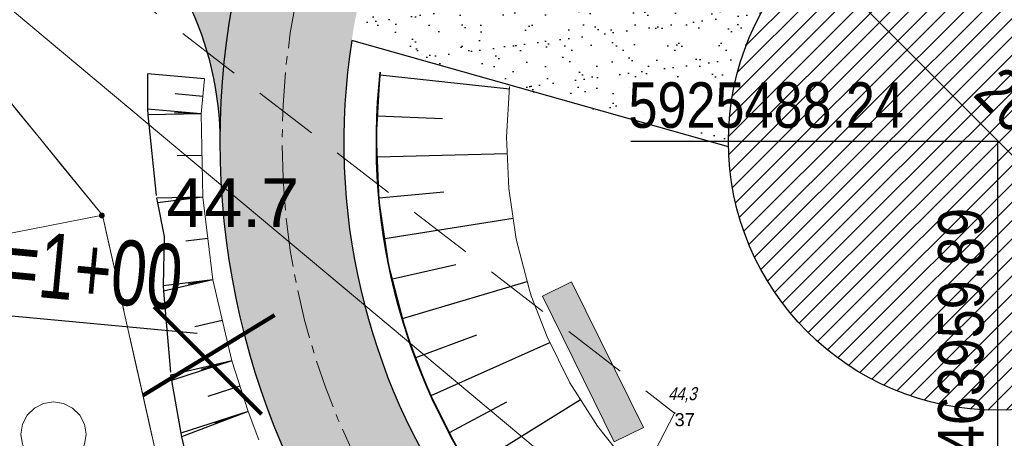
# Model space of a CAD drawing. Header units: metres. Extents: x 0 to 5465380, y 0 to 5925815.
# Tile 79 of 141: x 5463944.86 to 5463960, y 5925483.67 to 5925490.12. Entities that reach past the tile are written whole.
import ezdxf

# ---------------------------------------------------------------- set-up
doc = ezdxf.new("R2010")
doc.units = ezdxf.units.M
for name, pattern in [('CENTER2', [1.125, 0.75, -0.125, 0.125, -0.125]), ('HIDDEN', [0.375, 0.25, -0.125]), ('PRZER1-1', [2, 1, -1]), ('PRZER2-1', [3, 2, -1]), ('PRZER3-1', [4, 3, -1])]:
    doc.linetypes.add(name, pattern=pattern)
for name, color, linetype, lineweight in [('$DR - obrzeże 8x30', 34, 'Continuous', 30), ('$DR - osie ścieżek', 7, 'CENTER2', 15), ('$DR - wyp. chodnik', 44, 'Continuous', 5), ('$DR - zał. arch.', 7, 'Continuous', 13), ('$DR - zał. mapa', 250, 'Continuous', 0), ('0_Nr_Pióra__235', 53, 'Continuous', 0), ('___ławki_Nr_Pióra__141', 7, 'Continuous', 0), ('___ławki_Nr_Pióra__246', 34, 'Continuous', 211), ('CC_Drzewa_Nr_Pióra__184', 20, 'Continuous', 100)]:
    doc.layers.add(name, color=color, linetype=linetype, lineweight=lineweight)
for name, color, linetype in [('$DR - wymiary', 7, 'Continuous'), ('____rosliny', 7, 'Continuous'), ('AecObjExplode_rys 1_Vport_D5A', 7, 'Continuous'), ('AecObjExplode_rys 3_Vport_DDD', 7, 'Continuous'), ('AecObjExplode_rys 4_Vport_E22', 7, 'Continuous'), ('C-DROGI-KORYTARZE', 7, 'Continuous'), ('C-DROGI-SYTUACJA', 7, 'Continuous'), ('C-DROGI-SYTUACJA-ETYKIETY', 7, 'Continuous'), ('C-DZIALKI', 5, 'Continuous'), ('C-TEREN-SKARPY', 94, 'Continuous'), ('Punkty', 7, 'Continuous'), ('Rzedne', 7, 'Continuous'), ('Teksty', 7, 'Continuous')]:
    doc.layers.add(name, color=color, linetype=linetype)
for name, color, linetype, lineweight, true_color in [('CC_Punkt wysokościowy', 7, 'Continuous', 18, 0x0a0909), ('CC_Skarpa', 7, 'PRZER2-1', 18, 0x0a0909), ('CC_Woda', 5, 'Continuous', 18, 0x0000ff), ('EGBK02', 7, 'PRZER3-1', 18, 0x008000), ('EGBU01', 7, 'PRZER1-1', 18, 0x008000), ('GSSLZD', 7, 'Continuous', 18, 0x0a0909)]:
    doc.layers.add(name, color=color, linetype=linetype, lineweight=lineweight, true_color=true_color)
doc.styles.add('Arial', font='arial.ttf')
doc.styles.add('ARIAL 2', font='ARIALN.TTF')
doc.styles.add('simplex', font='ARIALN.TTF', dxfattribs={"width": 0.7})
doc.styles.get("Standard").update_dxf_attribs({"font": 'arial.ttf'})
doc.dimstyles.new('LINIOWY', dxfattribs={"dimtxt": 0.7, "dimasz": 0.3, "dimexe": 0.3, "dimexo": 0, "dimgap": 0.2, "dimtad": 1, "dimzin": 9, "dimdsep": 46, "dimtxsty": 'ARIAL 2', "dimblk": 'OBLIQUE', "dimcen": 0, "dimdle": 0.2, "dimclrd": 7, "dimclre": 7, "dimclrt": 1, "dimadec": 0, "dimazin": 0, "dimtfac": 1, "dimtofl": 0, "dimtmove": 1, "dimatfit": 3, "dimldrblk": 'OBLIQUE', "dimfxl": 0.3, "dimfxlon": 1, "dimtolj": 1, "dimtzin": 1, "dimarcsym": 0})
doc.dimstyles.new('LINIOWY$4', dxfattribs={"dimtxt": 0.7, "dimasz": 0.3, "dimexe": 0.3, "dimexo": 0, "dimgap": 0.2, "dimtad": 1, "dimzin": 9, "dimdsep": 46, "dimtxsty": 'ARIAL 2', "dimblk1": 'OBLIQUE', "dimsah": 1, "dimcen": 0, "dimdle": 0.2, "dimclrd": 7, "dimclre": 7, "dimclrt": 1, "dimadec": 0, "dimazin": 0, "dimtfac": 1, "dimtofl": 0, "dimtmove": 1, "dimatfit": 3, "dimldrblk": 'OBLIQUE', "dimfxl": 0.3, "dimfxlon": 1, "dimtolj": 1, "dimtzin": 1, "dimarcsym": 0})

# ---------------------------------------------------------------- blocks, each defined once
blk = doc.blocks.new('GSSLZD1')
at = {"color": 0}
blk.add_lwpolyline([(0.5, 0), (0.475528, -0.154508), (0.404508, -0.293893), (0.293893, -0.404508), (0.154508, -0.475528), (0, -0.5), (-0.154508, -0.475528), (-0.293893, -0.404508), (-0.404508, -0.293893), (-0.475528, -0.154508), (-0.5, 0), (-0.475528, 0.154508), (-0.404508, 0.293893), (-0.293893, 0.404508), (-0.154508, 0.475528), (0, 0.5), (0.154508, 0.475528), (0.293893, 0.404508), (0.404508, 0.293893), (0.475528, 0.154508)], close=True, dxfattribs=at)
blk.add_lwpolyline([(-0.5, 0), (-0.5, -0.5)], dxfattribs=at)
blk = doc.blocks.new('GK.6640.1913.2022 szara')
at = {"layer": 'CC_Punkt wysokościowy'}
blk.add_hatch(color=252, dxfattribs=at).paths.add_polyline_path([(5463946.167, 5925487.103, 1), (5463946.077, 5925487.103, 1)])
at = {"layer": 'CC_Skarpa', "color": 252, "ltscale": 0.5}
blk.add_lwpolyline([(5463931.689, 5925440.267), (5463940.137, 5925443.742), (5463946.948, 5925448.19), (5463951.244, 5925452.123), (5463952.609, 5925454.049), (5463953.066, 5925457.228), (5463951.756, 5925461.416), (5463950.878, 5925471.737), (5463947.1, 5925482.79), (5463946.13, 5925487.11), (5463937.87, 5925497.24), (5463908.85, 5925504.3), (5463904.233, 5925509.687)], dxfattribs=at)
at = {"layer": 'CC_Skarpa', "color": 252, "linetype": 'Continuous'}
blk.add_lwpolyline([(5463938.239, 5925485.557), (5463946.13, 5925487.11)], dxfattribs=at)
at = {"layer": 'CC_Woda', "color": 252}
blk.add_lwpolyline([(5463986.372, 5925435.989), (5463985.794, 5925452.41), (5463985.559, 5925454.613), (5463977.836, 5925461.506), (5463965.468, 5925472.383), (5463952.819, 5925483.501), (5463936.218, 5925497.405), (5463930.014, 5925502.668), (5463934.175, 5925539.683), (5463935.653, 5925554.059), (5463935.978, 5925558.022), (5463938.527, 5925578.65), (5463941.216, 5925601.871), (5463942.578, 5925613.381), (5463943.685, 5925623.068), (5463945.16, 5925637.812), (5463935.109, 5925649.383), (5463925.974, 5925659.333), (5463923.395, 5925662.125), (5463930.465, 5925665.085), (5463934.831, 5925666.92), (5463936.587, 5925667.623)], dxfattribs=at)
at = {"layer": 'EGBK02', "color": 252, "linetype": 'PRZER3-1', "lineweight": 18, "ltscale": 0.5}
blk.add_lwpolyline([(5463856.962, 5925537.116), (5463860.732, 5925527.855), (5463899.34, 5925515.62), (5463908.85, 5925504.3), (5463937.87, 5925497.24), (5463946.13, 5925487.11), (5463947.1, 5925482.79), (5463950.95, 5925472.07), (5463950.99, 5925465.56), (5463952.34, 5925458.74), (5463949.58, 5925451.92), (5463960.738, 5925457.702), (5463976.53, 5925486.659), (5463970.344, 5925578.524), (5463983.032, 5925590.042), (5463928.32, 5925650.72), (5463927.256, 5925651.9), (5463894.766, 5925638.737), (5463911.73, 5925597.06), (5463843.77, 5925569.527)], close=True, dxfattribs=at)
blk.add_lwpolyline([(5463949.58, 5925451.92), (5463952.34, 5925458.74), (5463950.99, 5925465.56), (5463950.95, 5925472.07), (5463947.1, 5925482.79), (5463946.13, 5925487.11), (5463937.87, 5925497.24), (5463908.85, 5925504.3), (5463899.34, 5925515.62), (5463860.732, 5925527.855), (5463856.962, 5925537.116), (5463843.77, 5925569.527), (5463911.73, 5925597.06), (5463894.766, 5925638.737), (5463873.872, 5925630.272)], dxfattribs=at)
at = {"layer": 'EGBU01', "color": 252, "linetype": 'PRZER1-1', "ltscale": 0.5}
blk.add_lwpolyline([(5463856.962, 5925537.116), (5463860.732, 5925527.855), (5463899.34, 5925515.62), (5463908.85, 5925504.3), (5463937.87, 5925497.24), (5463946.13, 5925487.11), (5463947.1, 5925482.79), (5463950.95, 5925472.07), (5463950.99, 5925465.56), (5463952.34, 5925458.74), (5463949.58, 5925451.92), (5463960.738, 5925457.702), (5463976.53, 5925486.659), (5463970.344, 5925578.524), (5463983.032, 5925590.042), (5463928.32, 5925650.72), (5463927.256, 5925651.9), (5463894.766, 5925638.737), (5463911.73, 5925597.06), (5463843.77, 5925569.527)], close=True, dxfattribs=at)
blk.add_lwpolyline([(5463806.614, 5925471.382), (5463834.211, 5925487.415), (5463882.115, 5925416.963), (5463949.58, 5925451.92), (5463952.34, 5925458.74), (5463950.99, 5925465.56), (5463950.95, 5925472.07), (5463947.1, 5925482.79), (5463946.13, 5925487.11), (5463937.87, 5925497.24), (5463908.85, 5925504.3), (5463899.34, 5925515.62), (5463860.732, 5925527.855)], dxfattribs=at)
at = {"layer": 'GSSLZD', "color": 252, "linetype": 'PRZER2-1', "ltscale": 0.5}
blk.add_lwpolyline([(5463954.93, 5925484.06), (5463949.334, 5925473.336), (5463912.765, 5925495.401), (5463917.276, 5925505.767), (5463937.87, 5925497.24), (5463954.93, 5925484.06)], dxfattribs=at)
at = {"layer": 'Punkty', "color": 252, "lineweight": 35}
blk.add_point((5463954.93, 5925484.06), dxfattribs=at)
at = {"layer": 'GSSLZD', "color": 252, "linetype": 'Continuous', "lineweight": 18, "rotation": 90}
blk.add_blockref('GSSLZD1', (5463945.379, 5925483.734, 10.06), dxfattribs=at)
at = {"layer": 'CC_Punkt wysokościowy', "color": 252, "lineweight": 0, "style": 'Arial'}
blk.add_text('44.7', height=0.75, dxfattribs=at).set_placement((5463947.115, 5925486.925))
at = {"layer": 'Rzedne', "color": 252, "lineweight": 35, "oblique": 15, "width": 0.8}
blk.add_text('44,3', height=0.2, dxfattribs=at).set_placement((5463954.83, 5925484.26, 44.333))
at = {"layer": 'Teksty', "color": 252, "lineweight": 35}
blk.add_text('37', height=0.2, dxfattribs=at).set_placement((5463954.93, 5925483.86, 44.333))
blk = doc.blocks.new('świetlica_bezrzecze_PB_PZT oczyszczony')
at = {"layer": '0_Nr_Pióra__235', "linetype": 'Continuous'}
h = blk.add_hatch(dxfattribs=at)
h.set_pattern_fill('_COMMON_BRICK', color=256, style=0, pattern_type=2)
h.set_pattern_definition([(45, (5464021.33072, 5925651.47357), (-0.14142136, 0.14142135), [])])
h.paths.add_polyline_path([(5463955.76, 5925488.129, 1), (5463964.028, 5925488.352, 1)], flags=0)
at = {"layer": '___ławki_Nr_Pióra__246', "linetype": 'Continuous'}
blk.add_hatch(color=256, dxfattribs=at).paths.add_polyline_path([(5463953.346, 5925486.083), (5463952.897, 5925485.862), (5463954.002, 5925483.619), (5463954.45, 5925483.84)], flags=0)
at = {"layer": '____rosliny', "linetype": 'Continuous'}
blk.add_circle((5463959.894, 5925488.241), 4.136, dxfattribs=at)
at = {"layer": '___ławki_Nr_Pióra__141', "linetype": 'Continuous', "flags": 128}
blk.add_lwpolyline([(5463953.346, 5925486.083), (5463952.897, 5925485.862), (5463954.002, 5925483.619), (5463954.45, 5925483.84)], close=True, dxfattribs=at)
at = {"layer": 'CC_Drzewa_Nr_Pióra__184', "linetype": 'Continuous'}
for p, q in [((5463948.577, 5925484.043), (5463946.925, 5925485.695)), ((5463946.754, 5925484.331), (5463948.776, 5925485.568))]:
    blk.add_line(p, q, dxfattribs=at)
blk = doc.blocks.new('_OBLIQUE')
at = {"color": 0, "linetype": 'ByBlock'}
blk.add_line((-0.5, -0.5), (0.5, 0.5), dxfattribs=at)
blk = doc.blocks.new('*D88')
at = {"layer": '$DR - wymiary', "color": 7, "lineweight": -2, "transparency": 16777216}
for p, q in [((5463952.807, 5925495.366), (5463953.021, 5925495.579)), ((5463952.667, 5925495.509), (5463967.138, 5925480.989)), ((5463966.981, 5925481.115), (5463967.209, 5925481.342))]:
    blk.add_line(p, q, dxfattribs=at)
at = {"layer": 'Defpoints', "color": 0, "transparency": 16777216}
for p in [(5463952.807, 5925495.366), (5463966.981, 5925481.115), (5463966.997, 5925481.131)]:
    blk.add_point(p, dxfattribs=at)
at = {"layer": '$DR - wymiary', "color": 7, "lineweight": -2, "transparency": 16777216, "xscale": 0.3, "yscale": 0.3, "zscale": 0.3}
for p, rotation in [((5463952.808, 5925495.368), 134.9018595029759), ((5463966.997, 5925481.131), 314.9018595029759)]:
    blk.add_blockref('_OBLIQUE', p, dxfattribs=dict(at, rotation=rotation))
at = {"layer": '$DR - wymiary', "color": 1, "transparency": 16777216, "insert": (5463960.297, 5925488.643), "char_height": 0.7, "attachment_point": 5, "rotation": 314.9019, "style": 'ARIAL 2'}
blk.add_mtext('\\A1;20.1', dxfattribs=at)
blk = doc.blocks.new('*D124')
at = {"layer": '$DR - wymiary', "color": 7, "lineweight": -2, "transparency": 16777216}
blk.add_line((5463946.244, 5925499.382), (5463945.439, 5925496.658), dxfattribs=at)
at = {"layer": '$DR - wymiary', "color": 7, "transparency": 16777216}
blk.add_solid([(5463945.391, 5925496.672), (5463945.487, 5925496.644), (5463945.354, 5925496.37)], dxfattribs=at)
at = {"layer": 'Defpoints', "color": 0, "transparency": 16777216}
for p in [(5463945.354, 5925496.37), (5463942.944, 5925488.219)]:
    blk.add_point(p, dxfattribs=at)
at = {"layer": '$DR - wymiary', "color": 1, "transparency": 16777216, "insert": (5463945.427, 5925498.582), "char_height": 0.7, "attachment_point": 5, "rotation": 73.5286, "style": 'ARIAL 2'}
blk.add_mtext('\\A1;R8.5', dxfattribs=at)
blk = doc.blocks.new('*D131')
at = {"layer": '$DR - wymiary', "color": 7, "lineweight": -2, "transparency": 16777216}
blk.add_line((5463959.894, 5925488.241), (5463954.256, 5925488.241), dxfattribs=at)
at = {"layer": 'Defpoints', "color": 0, "transparency": 16777216}
for p in [(5463958.621, 5925488.241), (5463959.894, 5925488.241), (0, 0)]:
    blk.add_point(p, dxfattribs=at)
at = {"layer": '$DR - wymiary', "color": 1, "transparency": 16777216, "insert": (5463956.339, 5925488.798), "char_height": 0.7, "attachment_point": 5, "style": 'ARIAL 2'}
blk.add_mtext('\\A1;5925488.24', dxfattribs=at)
blk = doc.blocks.new('*D132')
at = {"layer": '$DR - wymiary', "color": 7, "lineweight": -2, "transparency": 16777216}
blk.add_line((5463959.894, 5925488.241), (5463959.894, 5925483.017), dxfattribs=at)
at = {"layer": 'Defpoints', "color": 0, "transparency": 16777216}
for p in [(5463959.894, 5925488.241), (5463959.894, 5925487.385), (0, 0)]:
    blk.add_point(p, dxfattribs=at)
at = {"layer": '$DR - wymiary', "color": 1, "transparency": 16777216, "insert": (5463959.337, 5925485.101), "char_height": 0.7, "attachment_point": 5, "rotation": 90, "style": 'ARIAL 2'}
blk.add_mtext('\\A1;5463959.89', dxfattribs=at)
blk = doc.blocks.new('*D133')
at = {"layer": '$DR - wymiary', "color": 7, "lineweight": -2, "transparency": 16777216}
for p, q in [((5463958.17, 5925515.873), (5463958.986, 5925515.873)), ((5463958.986, 5925515.873), (5463959.586, 5925514.871)), ((5463959.586, 5925514.871), (5463964.552, 5925514.871))]:
    blk.add_line(p, q, dxfattribs=at)
at = {"layer": 'Defpoints', "color": 0, "transparency": 16777216}
for p in [(5463958.17, 5925515.873), (5463960.186, 5925514.871), (0, 0)]:
    blk.add_point(p, dxfattribs=at)
at = {"layer": '$DR - wymiary', "color": 1, "transparency": 16777216, "insert": (5463962.469, 5925515.428), "char_height": 0.7, "attachment_point": 5, "style": 'ARIAL 2'}
blk.add_mtext('\\A1;5925515.87', dxfattribs=at)
blk = doc.blocks.new('*D134')
at = {"layer": '$DR - wymiary', "color": 7, "lineweight": -2, "transparency": 16777216}
for p, q in [((5463958.17, 5925515.873), (5463958.17, 5925515.181)), ((5463958.17, 5925515.181), (5463956.957, 5925514.581)), ((5463956.957, 5925514.581), (5463956.957, 5925509.614))]:
    blk.add_line(p, q, dxfattribs=at)
at = {"layer": 'Defpoints', "color": 0, "transparency": 16777216}
for p in [(5463958.17, 5925515.873), (5463956.957, 5925513.981), (0, 0)]:
    blk.add_point(p, dxfattribs=at)
at = {"layer": '$DR - wymiary', "color": 1, "transparency": 16777216, "insert": (5463956.399, 5925511.698), "char_height": 0.7, "attachment_point": 5, "rotation": 90, "style": 'ARIAL 2'}
blk.add_mtext('\\A1;5463958.17', dxfattribs=at)
blk = doc.blocks.new('*D135')
at = {"layer": '$DR - wymiary', "color": 7, "lineweight": -2, "transparency": 16777216}
for p, q in [((5463954.935, 5925543.267), (5463950.079, 5925543.267)), ((5463955.535, 5925542.11), (5463954.935, 5925543.267)), ((5463956.528, 5925542.11), (5463955.535, 5925542.11))]:
    blk.add_line(p, q, dxfattribs=at)
at = {"layer": 'Defpoints', "color": 0, "transparency": 16777216}
for p in [(5463954.335, 5925543.267), (5463956.528, 5925542.11), (0, 0)]:
    blk.add_point(p, dxfattribs=at)
at = {"layer": '$DR - wymiary', "color": 1, "transparency": 16777216, "insert": (5463952.107, 5925543.825), "char_height": 0.7, "attachment_point": 5, "style": 'ARIAL 2'}
blk.add_mtext('\\A1;5925542.11', dxfattribs=at)
blk = doc.blocks.new('*D136')
at = {"layer": '$DR - wymiary', "color": 7, "lineweight": -2, "transparency": 16777216}
blk.add_line((5463956.528, 5925542.11), (5463956.528, 5925536.093), dxfattribs=at)
at = {"layer": 'Defpoints', "color": 0, "transparency": 16777216}
for p in [(5463956.528, 5925542.11), (5463956.528, 5925540.459), (0, 0)]:
    blk.add_point(p, dxfattribs=at)
at = {"layer": '$DR - wymiary', "color": 1, "transparency": 16777216, "insert": (5463955.971, 5925538.176), "char_height": 0.7, "attachment_point": 5, "rotation": 90, "style": 'ARIAL 2'}
blk.add_mtext('\\A1;5463956.53', dxfattribs=at)
blk = doc.blocks.new('*D137')
at = {"layer": '$DR - wymiary', "color": 7, "lineweight": -2, "transparency": 16777216}
blk.add_line((5463958.724, 5925585.382), (5463964.93, 5925585.382), dxfattribs=at)
at = {"layer": 'Defpoints', "color": 0, "transparency": 16777216}
for p in [(5463958.724, 5925585.382), (5463960.561, 5925585.382), (0, 0)]:
    blk.add_point(p, dxfattribs=at)
at = {"layer": '$DR - wymiary', "color": 1, "transparency": 16777216, "insert": (5463962.845, 5925585.94), "char_height": 0.7, "attachment_point": 5, "style": 'ARIAL 2'}
blk.add_mtext('\\A1;5925585.38', dxfattribs=at)
blk = doc.blocks.new('*D138')
at = {"layer": '$DR - wymiary', "color": 7, "lineweight": -2, "transparency": 16777216}
blk.add_line((5463958.724, 5925585.382), (5463958.724, 5925592.131), dxfattribs=at)
at = {"layer": 'Defpoints', "color": 0, "transparency": 16777216}
for p in [(5463958.724, 5925587.769), (5463958.724, 5925585.382), (0, 0)]:
    blk.add_point(p, dxfattribs=at)
at = {"layer": '$DR - wymiary', "color": 1, "transparency": 16777216, "insert": (5463958.166, 5925590.05), "char_height": 0.7, "attachment_point": 5, "rotation": 90, "style": 'ARIAL 2'}
blk.add_mtext('\\A1;5463958.72', dxfattribs=at)
blk = doc.blocks.new('AecObjExplode_rys 1_Vport_D5A')
at = {"layer": 'C-DROGI-KORYTARZE', "color": 92, "linetype": 'Continuous', "lineweight": 9}
for p, q in [((5463950.344, 5925488.327), (5463950.404, 5925489.311)), ((5463952.344, 5925488.309), (5463952.392, 5925489.087)), ((5463950.388, 5925487.329), (5463950.344, 5925488.327)), ((5463952.379, 5925487.52), (5463952.344, 5925488.309)), ((5463952.495, 5925486.738), (5463952.379, 5925487.52)), ((5463950.535, 5925486.34), (5463950.388, 5925487.329)), ((5463952.693, 5925485.973), (5463952.495, 5925486.738)), ((5463950.785, 5925485.372), (5463950.535, 5925486.34)), ((5463952.726, 5925485.868), (5463952.693, 5925485.973)), ((5463952.969, 5925485.233), (5463952.726, 5925485.868)), ((5463950.828, 5925485.24), (5463950.785, 5925485.372)), ((5463951.135, 5925484.436), (5463950.828, 5925485.24)), ((5463953.321, 5925484.525), (5463952.969, 5925485.233)), ((5463953.746, 5925483.859), (5463953.321, 5925484.525)), ((5463951.58, 5925483.541), (5463951.135, 5925484.436)), ((5463954.237, 5925483.24), (5463953.746, 5925483.859))]:
    blk.add_line(p, q, dxfattribs=at)
at = {"layer": 'C-DROGI-KORYTARZE', "color": 54, "linetype": 'Continuous', "lineweight": -3}
for p, q in [((5463950.402, 5925489.269, 44.56), (5463952.39, 5925489.054, 44.52)), ((5463950.363, 5925488.638, 44.529), (5463951.361, 5925488.596, 44.509)), ((5463950.358, 5925488.006, 44.498), (5463952.355, 5925488.055, 44.458)), ((5463950.386, 5925487.374, 44.467), (5463951.381, 5925487.465, 44.447)), ((5463950.474, 5925486.748, 44.436), (5463952.447, 5925487.061, 44.396)), ((5463950.59, 5925486.128, 44.405), (5463951.564, 5925486.349, 44.385)), ((5463950.748, 5925485.515, 44.375), (5463952.663, 5925486.086, 44.335)), ((5463950.951, 5925484.917, 44.344), (5463951.887, 5925485.265, 44.324)), ((5463951.187, 5925484.331, 44.315), (5463953.011, 5925485.149, 44.275)), ((5463951.469, 5925483.764, 44.289), (5463952.351, 5925484.233, 44.269)), ((5463951.786, 5925483.218, 44.264), (5463953.484, 5925484.27, 44.224))]:
    blk.add_line(p, q, dxfattribs=at)
at = {"layer": 'C-DROGI-SYTUACJA', "color": 92, "linetype": 'Continuous', "lineweight": 9}
for p, q in [((5463947.699, 5925489.207), (5463947.651, 5925488.667)), ((5463947.651, 5925488.667), (5463947.674, 5925487.385)), ((5463947.674, 5925487.385), (5463947.83, 5925486.112)), ((5463947.83, 5925486.112), (5463948.119, 5925484.863)), ((5463948.119, 5925484.863), (5463948.37, 5925484.085)), ((5463948.37, 5925484.085), (5463948.536, 5925483.651))]:
    blk.add_line(p, q, dxfattribs=at)
at = {"layer": 'C-DROGI-SYTUACJA-ETYKIETY', "color": 1, "linetype": 'Continuous', "lineweight": -3}
blk.add_line((5463940.123, 5925485.991), (5463947.59, 5925485.289), dxfattribs=at)
at = {"layer": 'C-DZIALKI', "color": 7, "linetype": 'Continuous', "lineweight": 35}
blk.add_arc((5463959.894, 5925488.241), 9.55, 173.5624, 155.4543, dxfattribs=at)
at = {"layer": 'C-TEREN-SKARPY', "color": 92, "linetype": 'HIDDEN', "lineweight": -3, "ltscale": 5}
for p, q in [((5463946.823, 5925489.283), (5463946.826, 5925488.739)), ((5463946.826, 5925488.739), (5463946.832, 5925488.652)), ((5463946.832, 5925488.652), (5463946.964, 5925487.372)), ((5463946.964, 5925487.372), (5463946.977, 5925487.299)), ((5463946.977, 5925487.299), (5463947.082, 5925486.78)), ((5463947.082, 5925486.78), (5463947.066, 5925486.018)), ((5463947.066, 5925486.018), (5463947.069, 5925485.937)), ((5463947.069, 5925485.937), (5463947.18, 5925484.646)), ((5463947.18, 5925484.646), (5463947.192, 5925484.563)), ((5463947.192, 5925484.563), (5463947.336, 5925483.751)), ((5463947.336, 5925483.751), (5463947.347, 5925483.694)), ((5463947.347, 5925483.694), (5463947.454, 5925483.237))]:
    blk.add_line(p, q, dxfattribs=at)
at = {"layer": 'C-TEREN-SKARPY', "color": 92, "linetype": 'Continuous', "lineweight": -3}
for p, q in [((5463947.699, 5925489.207), (5463946.823, 5925489.283)), ((5463947.675, 5925488.937, 44.963), (5463947.25, 5925488.974, 44.75)), ((5463947.651, 5925488.667, 44.968), (5463946.826, 5925488.739, 44.553)), ((5463947.651, 5925488.667), (5463946.826, 5925488.739)), ((5463947.651, 5925488.667, 44.968), (5463946.832, 5925488.652, 44.558)), ((5463947.651, 5925488.667), (5463946.832, 5925488.652)), ((5463947.651, 5925488.667, 44.968), (5463947.24, 5925488.681, 44.762)), ((5463947.663, 5925488.026, 44.975), (5463947.28, 5925488.019, 44.784)), ((5463947.674, 5925487.385, 44.983), (5463946.964, 5925487.372, 44.628)), ((5463947.674, 5925487.385), (5463946.964, 5925487.372)), ((5463947.674, 5925487.385, 44.983), (5463946.977, 5925487.299, 44.632)), ((5463947.674, 5925487.385), (5463946.977, 5925487.299)), ((5463947.674, 5925487.385, 44.983), (5463947.322, 5925487.36, 44.806)), ((5463947.752, 5925486.749, 44.988), (5463947.416, 5925486.707, 44.819)), ((5463947.83, 5925486.112, 44.993), (5463947.066, 5925486.018, 44.608)), ((5463947.83, 5925486.112), (5463947.066, 5925486.018)), ((5463947.83, 5925486.112, 44.993), (5463947.069, 5925485.937, 44.603)), ((5463947.83, 5925486.112), (5463947.069, 5925485.937)), ((5463947.83, 5925486.112, 44.993), (5463947.449, 5925486.045, 44.799)), ((5463947.975, 5925485.488, 44.996), (5463947.55, 5925485.39, 44.778)), ((5463948.119, 5925484.863, 44.999), (5463947.18, 5925484.646, 44.517)), ((5463948.119, 5925484.863), (5463947.18, 5925484.646)), ((5463948.119, 5925484.863, 44.999), (5463947.192, 5925484.563, 44.512)), ((5463948.119, 5925484.863), (5463947.192, 5925484.563)), ((5463948.119, 5925484.863, 44.999), (5463947.652, 5925484.734, 44.757)), ((5463948.245, 5925484.474, 45), (5463947.754, 5925484.316, 44.742)), ((5463948.37, 5925484.085, 45), (5463947.336, 5925483.751, 44.456)), ((5463948.37, 5925484.085), (5463947.336, 5925483.751)), ((5463948.37, 5925484.085, 45), (5463947.347, 5925483.694, 44.452)), ((5463948.37, 5925484.085), (5463947.347, 5925483.694)), ((5463948.37, 5925484.085, 45), (5463947.856, 5925483.904, 44.727))]:
    blk.add_line(p, q, dxfattribs=at)
at = {"layer": 'C-DROGI-SYTUACJA-ETYKIETY', "color": 1, "linetype": 'Continuous', "lineweight": -3, "insert": (5463947.308, 5925485.63), "char_height": 1, "attachment_point": 9, "rotation": 354.6285, "style": 'simplex'}
blk.add_mtext('{\\fArial|b0|i0|c0|p34;hm=\\fArial|b0|i0|c238|p34;1+00\\fArial|b0|i0|c0|p34;}', dxfattribs=at)
blk = doc.blocks.new('AecObjExplode_rys 4_Vport_E22')
at = {"layer": 'C-DROGI-KORYTARZE', "color": 92, "linetype": 'Continuous', "lineweight": 9}
for p, q in [((5463950.344, 5925488.327), (5463950.404, 5925489.311)), ((5463952.344, 5925488.309), (5463952.392, 5925489.087)), ((5463950.388, 5925487.329), (5463950.344, 5925488.327)), ((5463952.379, 5925487.52), (5463952.344, 5925488.309)), ((5463952.495, 5925486.738), (5463952.379, 5925487.52)), ((5463950.535, 5925486.34), (5463950.388, 5925487.329)), ((5463952.693, 5925485.973), (5463952.495, 5925486.738)), ((5463950.785, 5925485.372), (5463950.535, 5925486.34)), ((5463952.726, 5925485.868), (5463952.693, 5925485.973)), ((5463952.969, 5925485.233), (5463952.726, 5925485.868)), ((5463950.828, 5925485.24), (5463950.785, 5925485.372)), ((5463951.135, 5925484.436), (5463950.828, 5925485.24)), ((5463953.321, 5925484.525), (5463952.969, 5925485.233)), ((5463953.746, 5925483.859), (5463953.321, 5925484.525)), ((5463951.58, 5925483.541), (5463951.135, 5925484.436)), ((5463954.237, 5925483.24), (5463953.746, 5925483.859))]:
    blk.add_line(p, q, dxfattribs=at)
at = {"layer": 'C-DROGI-KORYTARZE', "color": 54, "linetype": 'Continuous', "lineweight": -3}
for p, q in [((5463950.402, 5925489.269, 44.56), (5463952.39, 5925489.054, 44.52)), ((5463950.363, 5925488.638, 44.529), (5463951.361, 5925488.596, 44.509)), ((5463950.358, 5925488.006, 44.498), (5463952.355, 5925488.055, 44.458)), ((5463950.386, 5925487.374, 44.467), (5463951.381, 5925487.465, 44.447)), ((5463950.474, 5925486.748, 44.436), (5463952.447, 5925487.061, 44.396)), ((5463950.59, 5925486.128, 44.405), (5463951.564, 5925486.349, 44.385)), ((5463950.748, 5925485.515, 44.375), (5463952.663, 5925486.086, 44.335)), ((5463950.951, 5925484.917, 44.344), (5463951.887, 5925485.265, 44.324)), ((5463951.187, 5925484.331, 44.315), (5463953.011, 5925485.149, 44.275)), ((5463951.469, 5925483.764, 44.289), (5463952.351, 5925484.233, 44.269)), ((5463951.786, 5925483.218, 44.264), (5463953.484, 5925484.27, 44.224))]:
    blk.add_line(p, q, dxfattribs=at)
at = {"layer": 'C-DROGI-SYTUACJA', "color": 92, "linetype": 'Continuous', "lineweight": 9}
for p, q in [((5463947.699, 5925489.207), (5463947.651, 5925488.667)), ((5463947.651, 5925488.667), (5463947.674, 5925487.385)), ((5463947.674, 5925487.385), (5463947.83, 5925486.112)), ((5463947.83, 5925486.112), (5463948.119, 5925484.863)), ((5463948.119, 5925484.863), (5463948.37, 5925484.085)), ((5463948.37, 5925484.085), (5463948.536, 5925483.651))]:
    blk.add_line(p, q, dxfattribs=at)
at = {"layer": 'C-DROGI-SYTUACJA-ETYKIETY', "color": 1, "linetype": 'Continuous', "lineweight": -3}
blk.add_line((5463940.123, 5925485.991), (5463947.59, 5925485.289), dxfattribs=at)
at = {"layer": 'C-DZIALKI', "color": 7, "linetype": 'Continuous', "lineweight": 35}
blk.add_arc((5463959.894, 5925488.241), 9.55, 173.5624, 155.4543, dxfattribs=at)
at = {"layer": 'C-TEREN-SKARPY', "color": 92, "linetype": 'HIDDEN', "lineweight": -3, "ltscale": 5}
for p, q in [((5463946.823, 5925489.283), (5463946.826, 5925488.739)), ((5463946.826, 5925488.739), (5463946.832, 5925488.652)), ((5463946.832, 5925488.652), (5463946.964, 5925487.372)), ((5463946.964, 5925487.372), (5463946.977, 5925487.299)), ((5463946.977, 5925487.299), (5463947.082, 5925486.78)), ((5463947.082, 5925486.78), (5463947.066, 5925486.018)), ((5463947.066, 5925486.018), (5463947.069, 5925485.937)), ((5463947.069, 5925485.937), (5463947.18, 5925484.646)), ((5463947.18, 5925484.646), (5463947.192, 5925484.563)), ((5463947.192, 5925484.563), (5463947.336, 5925483.751)), ((5463947.336, 5925483.751), (5463947.347, 5925483.694)), ((5463947.347, 5925483.694), (5463947.454, 5925483.237))]:
    blk.add_line(p, q, dxfattribs=at)
at = {"layer": 'C-TEREN-SKARPY', "color": 92, "linetype": 'Continuous', "lineweight": -3}
for p, q in [((5463947.699, 5925489.207), (5463946.823, 5925489.283)), ((5463947.675, 5925488.937, 44.963), (5463947.25, 5925488.974, 44.75)), ((5463947.651, 5925488.667, 44.968), (5463946.826, 5925488.739, 44.553)), ((5463947.651, 5925488.667), (5463946.826, 5925488.739)), ((5463947.651, 5925488.667, 44.968), (5463946.832, 5925488.652, 44.558)), ((5463947.651, 5925488.667), (5463946.832, 5925488.652)), ((5463947.651, 5925488.667, 44.968), (5463947.24, 5925488.681, 44.762)), ((5463947.663, 5925488.026, 44.975), (5463947.28, 5925488.019, 44.784)), ((5463947.674, 5925487.385, 44.983), (5463946.964, 5925487.372, 44.628)), ((5463947.674, 5925487.385), (5463946.964, 5925487.372)), ((5463947.674, 5925487.385, 44.983), (5463946.977, 5925487.299, 44.632)), ((5463947.674, 5925487.385), (5463946.977, 5925487.299)), ((5463947.674, 5925487.385, 44.983), (5463947.322, 5925487.36, 44.806)), ((5463947.752, 5925486.749, 44.988), (5463947.416, 5925486.707, 44.819)), ((5463947.83, 5925486.112, 44.993), (5463947.066, 5925486.018, 44.608)), ((5463947.83, 5925486.112), (5463947.066, 5925486.018)), ((5463947.83, 5925486.112, 44.993), (5463947.069, 5925485.937, 44.603)), ((5463947.83, 5925486.112), (5463947.069, 5925485.937)), ((5463947.83, 5925486.112, 44.993), (5463947.449, 5925486.045, 44.799)), ((5463947.975, 5925485.488, 44.996), (5463947.55, 5925485.39, 44.778)), ((5463948.119, 5925484.863, 44.999), (5463947.18, 5925484.646, 44.517)), ((5463948.119, 5925484.863), (5463947.18, 5925484.646)), ((5463948.119, 5925484.863, 44.999), (5463947.192, 5925484.563, 44.512)), ((5463948.119, 5925484.863), (5463947.192, 5925484.563)), ((5463948.119, 5925484.863, 44.999), (5463947.652, 5925484.734, 44.757)), ((5463948.245, 5925484.474, 45), (5463947.754, 5925484.316, 44.742)), ((5463948.37, 5925484.085, 45), (5463947.336, 5925483.751, 44.456)), ((5463948.37, 5925484.085), (5463947.336, 5925483.751)), ((5463948.37, 5925484.085, 45), (5463947.347, 5925483.694, 44.452)), ((5463948.37, 5925484.085), (5463947.347, 5925483.694)), ((5463948.37, 5925484.085, 45), (5463947.856, 5925483.904, 44.727))]:
    blk.add_line(p, q, dxfattribs=at)
at = {"layer": 'C-DROGI-SYTUACJA-ETYKIETY', "color": 1, "linetype": 'Continuous', "lineweight": -3, "insert": (5463947.308, 5925485.63), "char_height": 1, "attachment_point": 9, "rotation": 354.6285, "style": 'simplex'}
blk.add_mtext('{\\fArial|b0|i0|c0|p34;hm=\\fArial|b0|i0|c238|p34;1+00\\fArial|b0|i0|c0|p34;}', dxfattribs=at)
blk = doc.blocks.new('AecObjExplode_rys 3_Vport_DDD')
at = {"layer": 'C-DROGI-KORYTARZE', "color": 92, "linetype": 'Continuous', "lineweight": 9}
for p, q in [((5463950.344, 5925488.327), (5463950.404, 5925489.311)), ((5463952.344, 5925488.309), (5463952.392, 5925489.087)), ((5463950.388, 5925487.329), (5463950.344, 5925488.327)), ((5463952.379, 5925487.52), (5463952.344, 5925488.309)), ((5463952.495, 5925486.738), (5463952.379, 5925487.52)), ((5463950.535, 5925486.34), (5463950.388, 5925487.329)), ((5463952.693, 5925485.973), (5463952.495, 5925486.738)), ((5463950.785, 5925485.372), (5463950.535, 5925486.34)), ((5463952.726, 5925485.868), (5463952.693, 5925485.973)), ((5463952.969, 5925485.233), (5463952.726, 5925485.868)), ((5463950.828, 5925485.24), (5463950.785, 5925485.372)), ((5463951.135, 5925484.436), (5463950.828, 5925485.24)), ((5463953.321, 5925484.525), (5463952.969, 5925485.233)), ((5463953.746, 5925483.859), (5463953.321, 5925484.525)), ((5463951.58, 5925483.541), (5463951.135, 5925484.436)), ((5463954.237, 5925483.24), (5463953.746, 5925483.859))]:
    blk.add_line(p, q, dxfattribs=at)
at = {"layer": 'C-DROGI-KORYTARZE', "color": 54, "linetype": 'Continuous', "lineweight": -3}
for p, q in [((5463950.402, 5925489.269, 44.56), (5463952.39, 5925489.054, 44.52)), ((5463950.363, 5925488.638, 44.529), (5463951.361, 5925488.596, 44.509)), ((5463950.358, 5925488.006, 44.498), (5463952.355, 5925488.055, 44.458)), ((5463950.386, 5925487.374, 44.467), (5463951.381, 5925487.465, 44.447)), ((5463950.474, 5925486.748, 44.436), (5463952.447, 5925487.061, 44.396)), ((5463950.59, 5925486.128, 44.405), (5463951.564, 5925486.349, 44.385)), ((5463950.748, 5925485.515, 44.375), (5463952.663, 5925486.086, 44.335)), ((5463950.951, 5925484.917, 44.344), (5463951.887, 5925485.265, 44.324)), ((5463951.187, 5925484.331, 44.315), (5463953.011, 5925485.149, 44.275)), ((5463951.469, 5925483.764, 44.289), (5463952.351, 5925484.233, 44.269)), ((5463951.786, 5925483.218, 44.264), (5463953.484, 5925484.27, 44.224))]:
    blk.add_line(p, q, dxfattribs=at)
at = {"layer": 'C-DROGI-SYTUACJA', "color": 92, "linetype": 'Continuous', "lineweight": 9}
for p, q in [((5463947.699, 5925489.207), (5463947.651, 5925488.667)), ((5463947.651, 5925488.667), (5463947.674, 5925487.385)), ((5463947.674, 5925487.385), (5463947.83, 5925486.112)), ((5463947.83, 5925486.112), (5463948.119, 5925484.863)), ((5463948.119, 5925484.863), (5463948.37, 5925484.085)), ((5463948.37, 5925484.085), (5463948.536, 5925483.651))]:
    blk.add_line(p, q, dxfattribs=at)
at = {"layer": 'C-DROGI-SYTUACJA-ETYKIETY', "color": 1, "linetype": 'Continuous', "lineweight": -3}
blk.add_line((5463940.123, 5925485.991), (5463947.59, 5925485.289), dxfattribs=at)
at = {"layer": 'C-DZIALKI', "color": 7, "linetype": 'Continuous', "lineweight": 35}
blk.add_arc((5463959.894, 5925488.241), 9.55, 173.5624, 155.4543, dxfattribs=at)
at = {"layer": 'C-TEREN-SKARPY', "color": 92, "linetype": 'HIDDEN', "lineweight": -3, "ltscale": 5}
for p, q in [((5463946.823, 5925489.283), (5463946.826, 5925488.739)), ((5463946.826, 5925488.739), (5463946.832, 5925488.652)), ((5463946.832, 5925488.652), (5463946.964, 5925487.372)), ((5463946.964, 5925487.372), (5463946.977, 5925487.299)), ((5463946.977, 5925487.299), (5463947.082, 5925486.78)), ((5463947.082, 5925486.78), (5463947.066, 5925486.018)), ((5463947.066, 5925486.018), (5463947.069, 5925485.937)), ((5463947.069, 5925485.937), (5463947.18, 5925484.646)), ((5463947.18, 5925484.646), (5463947.192, 5925484.563)), ((5463947.192, 5925484.563), (5463947.336, 5925483.751)), ((5463947.336, 5925483.751), (5463947.347, 5925483.694)), ((5463947.347, 5925483.694), (5463947.454, 5925483.237))]:
    blk.add_line(p, q, dxfattribs=at)
at = {"layer": 'C-TEREN-SKARPY', "color": 92, "linetype": 'Continuous', "lineweight": -3}
for p, q in [((5463947.699, 5925489.207), (5463946.823, 5925489.283)), ((5463947.675, 5925488.937, 44.963), (5463947.25, 5925488.974, 44.75)), ((5463947.651, 5925488.667, 44.968), (5463946.826, 5925488.739, 44.553)), ((5463947.651, 5925488.667), (5463946.826, 5925488.739)), ((5463947.651, 5925488.667, 44.968), (5463946.832, 5925488.652, 44.558)), ((5463947.651, 5925488.667), (5463946.832, 5925488.652)), ((5463947.651, 5925488.667, 44.968), (5463947.24, 5925488.681, 44.762)), ((5463947.663, 5925488.026, 44.975), (5463947.28, 5925488.019, 44.784)), ((5463947.674, 5925487.385, 44.983), (5463946.964, 5925487.372, 44.628)), ((5463947.674, 5925487.385), (5463946.964, 5925487.372)), ((5463947.674, 5925487.385, 44.983), (5463946.977, 5925487.299, 44.632)), ((5463947.674, 5925487.385), (5463946.977, 5925487.299)), ((5463947.674, 5925487.385, 44.983), (5463947.322, 5925487.36, 44.806)), ((5463947.752, 5925486.749, 44.988), (5463947.416, 5925486.707, 44.819)), ((5463947.83, 5925486.112, 44.993), (5463947.066, 5925486.018, 44.608)), ((5463947.83, 5925486.112), (5463947.066, 5925486.018)), ((5463947.83, 5925486.112, 44.993), (5463947.069, 5925485.937, 44.603)), ((5463947.83, 5925486.112), (5463947.069, 5925485.937)), ((5463947.83, 5925486.112, 44.993), (5463947.449, 5925486.045, 44.799)), ((5463947.975, 5925485.488, 44.996), (5463947.55, 5925485.39, 44.778)), ((5463948.119, 5925484.863, 44.999), (5463947.18, 5925484.646, 44.517)), ((5463948.119, 5925484.863), (5463947.18, 5925484.646)), ((5463948.119, 5925484.863, 44.999), (5463947.192, 5925484.563, 44.512)), ((5463948.119, 5925484.863), (5463947.192, 5925484.563)), ((5463948.119, 5925484.863, 44.999), (5463947.652, 5925484.734, 44.757)), ((5463948.245, 5925484.474, 45), (5463947.754, 5925484.316, 44.742)), ((5463948.37, 5925484.085, 45), (5463947.336, 5925483.751, 44.456)), ((5463948.37, 5925484.085), (5463947.336, 5925483.751)), ((5463948.37, 5925484.085, 45), (5463947.347, 5925483.694, 44.452)), ((5463948.37, 5925484.085), (5463947.347, 5925483.694)), ((5463948.37, 5925484.085, 45), (5463947.856, 5925483.904, 44.727))]:
    blk.add_line(p, q, dxfattribs=at)
at = {"layer": 'C-DROGI-SYTUACJA-ETYKIETY', "color": 1, "linetype": 'Continuous', "lineweight": -3, "insert": (5463947.308, 5925485.63), "char_height": 1, "attachment_point": 9, "rotation": 354.6285, "style": 'simplex'}
blk.add_mtext('{\\fArial|b0|i0|c0|p34;hm=\\fArial|b0|i0|c238|p34;1+00\\fArial|b0|i0|c0|p34;}', dxfattribs=at)

msp = doc.modelspace()

# ---------------------------------------------------------------- hatches: boundary and pattern name
at = {"layer": '$DR - obrzeże 8x30'}
h = msp.add_hatch(dxfattribs=at)
h.set_pattern_fill('AR-SAND', color=256, scale=0.01)
h.set_pattern_definition([(37.5, (-5.598, -88.69665), (-0.01600031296, 0.48941323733), [0, -0.38608, 0, -0.4318, 0, -0.41275]), (7.5, (-5.598, -88.69665), (0.44952328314, 0.71682510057), [0, -0.20828, 0, -0.34798, 0, -0.13335]), (327.5, (-5.91042, -88.69665), (0.790992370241, 0.001437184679), [0, -0.127, 0, -0.4572, 0, -0.5969]), (317.5, (-5.9104, -88.69665), (0.76355645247, 0.22292932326), [0, -0.0635, 0, -0.29972, 0, -0.3429])])
edge = h.paths.add_edge_path()
edge.add_line((5463949.965, 5925489.797), (5463950.617, 5925492.106))
edge.add_line((5463950.617, 5925492.106), (5463956.411, 5925490.471))
edge.add_arc((5463959.894, 5925488.241), 4.136, 147.3678, 181.103)
edge.add_line((5463955.759, 5925488.161), (5463949.965, 5925489.797))
at = {"layer": '$DR - wyp. chodnik'}
h = msp.add_hatch(dxfattribs=at)
h.set_pattern_fill('AR-SAND', color=256, scale=0.01)
h.set_pattern_definition([(37.5, (0, 0), (-0.01600031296, 0.48941323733), [0, -0.38608, 0, -0.4318, 0, -0.41275]), (7.5, (0, 0), (0.44952328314, 0.71682510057), [0, -0.20828, 0, -0.34798, 0, -0.13335]), (327.5, (-0.3124, 0), (0.790992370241, 0.001437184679), [0, -0.127, 0, -0.4572, 0, -0.5969]), (317.5, (-0.3124, 0), (0.76355645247, 0.22292932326), [0, -0.0635, 0, -0.29972, 0, -0.3429])])
h.paths.add_polyline_path([(5463962.423, 5925527.04, -0.64351), (5463962.135, 5925531.582, -0.418207), (5463945.889, 5925536.637), (5463941.794, 5925493.085, -0.483548), (5463947.944, 5925488.225, -0.452883), (5463961.431, 5925500.091, -0.824957), (5463961.168, 5925504.305, -0.490584), (5463946.22, 5925515.873, -0.525282)])
h.paths.add_polyline_path([(5463946.415, 5925523.006), (5463947.256, 5925531.949, 0.126926), (5463953.333, 5925528.744, 0.168021)], flags=16)
h.paths.add_polyline_path([(5463945.292, 5925511.055, 0.204983), (5463952.764, 5925503.23, 0.075674), (5463952.869, 5925500.524, 0.132857), (5463947.635, 5925495.307, 0.117384), (5463943.938, 5925496.661)], flags=16)
h = msp.add_hatch(dxfattribs=at)
h.set_pattern_fill('AR-SAND', color=256, scale=0.01)
h.set_pattern_definition([(37.5, (500, 0), (-0.01600031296, 0.48941323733), [0, -0.38608, 0, -0.4318, 0, -0.41275]), (7.5, (500, 0), (0.44952328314, 0.71682510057), [0, -0.20828, 0, -0.34798, 0, -0.13335]), (327.5, (499.6876, 0), (0.790992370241, 0.001437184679), [0, -0.127, 0, -0.4572, 0, -0.5969]), (317.5, (499.6876, 0), (0.76355645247, 0.22292932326), [0, -0.0635, 0, -0.29972, 0, -0.3429])])
h.paths.add_polyline_path([(5463947.944, 5925488.241, 1), (5463971.844, 5925488.241, 1)])
h.paths.add_polyline_path([(5463969.944, 5925488.241, -1), (5463949.844, 5925488.241, -1)], flags=16)

# ---------------------------------------------------------------- linework, layer by layer
at = {"layer": '$DR - obrzeże 8x30', "flags": 128}
msp.add_lwpolyline([(5463955.759, 5925488.161), (5463949.965, 5925489.797)], dxfattribs=at)
at = {"layer": '$DR - obrzeże 8x30'}
msp.add_circle((5463959.894, 5925488.241), 11.95, dxfattribs=at)
for centre, radius, start, end in [((5463959.894, 5925488.241), 10.05, 171.0931, 157.3778), ((5463942.944, 5925488.219), 5, 0.072, 103.296)]:
    msp.add_arc(centre, radius, start, end, dxfattribs=at)
at = {"layer": '$DR - osie ścieżek'}
msp.add_circle((5463959.894, 5925488.241), 11, dxfattribs=at)

# ---------------------------------------------------------------- block references
at = {"layer": '$DR - zał. arch.'}
msp.add_blockref('świetlica_bezrzecze_PB_PZT oczyszczony', (0, 0), dxfattribs=at)
at = {"layer": '$DR - zał. mapa'}
msp.add_blockref('GK.6640.1913.2022 szara', (0, 0), dxfattribs=at)
at = {"layer": 'AecObjExplode_rys 1_Vport_D5A'}
msp.add_blockref('AecObjExplode_rys 1_Vport_D5A', (0, 0), dxfattribs=at)
at = {"layer": 'AecObjExplode_rys 3_Vport_DDD'}
msp.add_blockref('AecObjExplode_rys 3_Vport_DDD', (0, 0), dxfattribs=at)
at = {"layer": 'AecObjExplode_rys 4_Vport_E22'}
msp.add_blockref('AecObjExplode_rys 4_Vport_E22', (0, 0), dxfattribs=at)

# ---------------------------------------------------------------- dimensions: what is measured, and where the dimension line sits
at = {"layer": '$DR - wymiary'}
for feature_location, offset, dtype, picture, middle in [((5463958.723835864, 5925585.382389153), (0, 2.386563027), 1, '*D138', (5463958.166434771, 5925590.050091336)), ((5463958.723835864, 5925585.382389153), (1.837338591, 0), 0, '*D137', (5463962.845417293, 5925585.939790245)), ((5463956.528263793, 5925542.110286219), (-2.192780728, 1.156967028), 0, '*D135', (5463952.107345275, 5925543.824654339)), ((5463956.528263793, 5925542.110286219), (0, -1.650806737), 1, '*D136', (5463955.970862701, 5925538.176191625)), ((5463958.170207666, 5925515.87264403), (2.015391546, -1.001881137), 0, '*D133', (5463962.46888707, 5925515.428163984)), ((5463958.170207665, 5925515.87264403), (-1.21356488, -1.891758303), 1, '*D134', (5463956.399241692, 5925511.69759787)), ((5463959.894026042, 5925488.240506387), (-1.27264381, 0), 0, '*D131', (5463956.338810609, 5925488.797907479)), ((5463959.894026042, 5925488.240506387), (0, -0.855455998), 1, '*D132', (5463959.336624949, 5925485.100807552))]:
    dim = msp.add_ordinate_dim(feature_location=feature_location, offset=offset, dtype=dtype, origin=(0, 0), dimstyle='LINIOWY', override={"dimfxlon": 0}, dxfattribs=at)
    dim.commit()
    dim.dimension.update_dxf_attribs({"geometry": picture, "text_midpoint": middle})
dim = msp.add_radius_dim(center=(5463942.944, 5925488.219), mpoint=(5463945.354, 5925496.37), dimstyle='LINIOWY$4', dxfattribs=at)
dim.commit()
dim.dimension.update_dxf_attribs({"geometry": '*D124', "text_midpoint": (5463945.961, 5925498.423), "dimtype": 132})
dim = msp.add_linear_dim(base=(5463966.997, 5925481.131), p1=(5463952.807, 5925495.366), p2=(5463966.981, 5925481.115), angle=134.9019, dimstyle='LINIOWY', dxfattribs=at)
dim.commit()
dim.dimension.update_dxf_attribs({"geometry": '*D88', "text_midpoint": (5463960.297, 5925488.643)})

doc.saveas('drawing.dxf')
